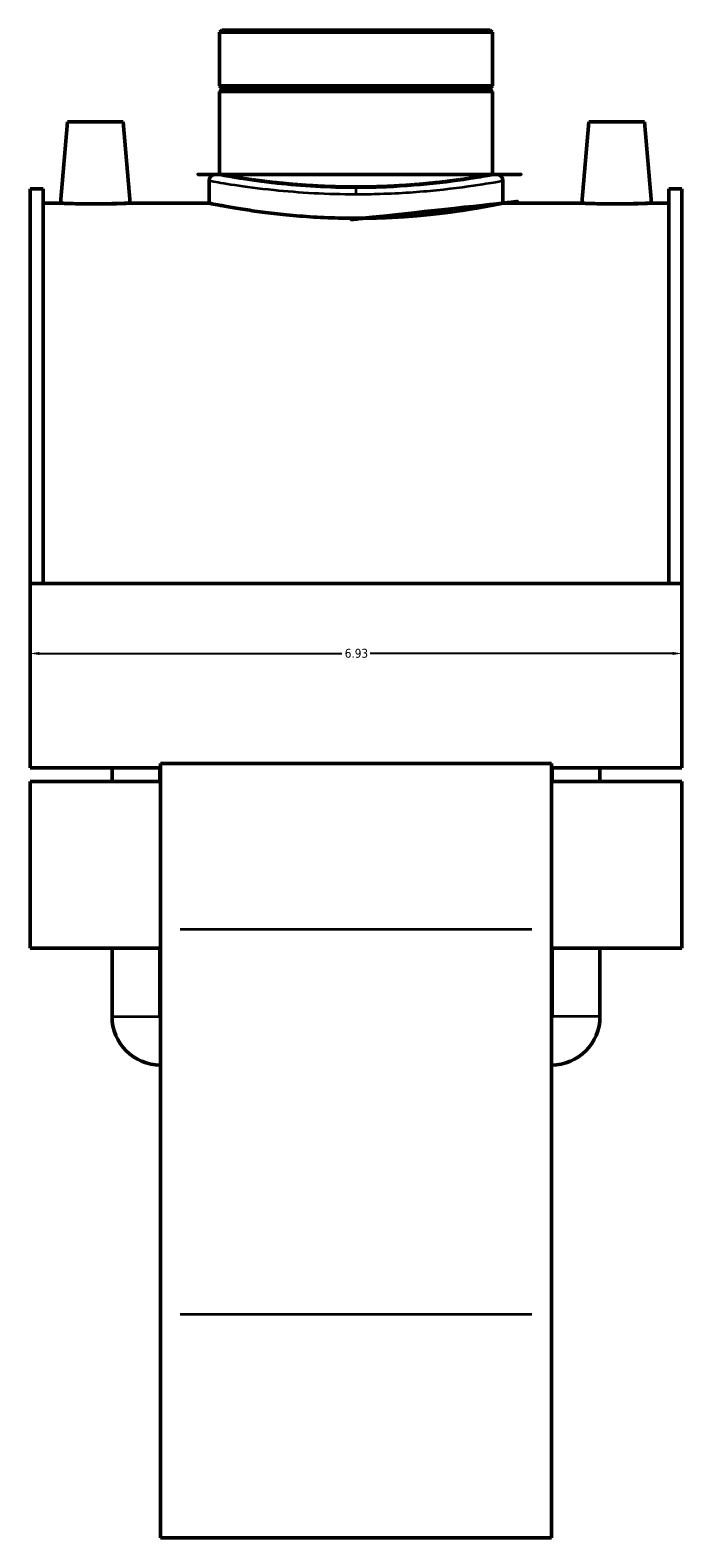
# Model space of a CAD drawing. Header units: inches. Extents: x -0.9 to 60.1, y -1.4 to 49.4.
# Tile 6 of 7: x 39.8 to 46.8, y 10.1 to 26.1. Entities that reach past the tile are written whole.
import ezdxf

# ---------------------------------------------------------------- set-up
doc = ezdxf.new("R2010")
doc.units = ezdxf.units.IN
doc.header["$MEASUREMENT"] = 0
for name, color, linetype, lineweight in [('Dimension (ANSI)', 7, 'Continuous', 25), ('Visible (ANSI)', 7, 'Continuous', 50), ('Visible Narrow (ANSI)', 7, 'Continuous', 35)]:
    doc.layers.add(name, color=color, linetype=linetype, lineweight=lineweight)
doc.styles.add('Note Text (ANSI)', font='tahoma.ttf')
doc.dimstyles.new('Default (ANSI)', dxfattribs={"dimtxt": 0.09448818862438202, "dimasz": 0.09842519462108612, "dimexe": 0.125, "dimexo": 0.0625, "dimgap": 0.03149606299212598, "dimtad": 0, "dimtih": 1, "dimtoh": 1, "dimrnd": 1e-08, "dimzin": 4, "dimdsep": 46, "dimtxsty": 'Note Text (ANSI)', "dimcen": 0.09, "dimdle": 0.3937007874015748, "dimclrd": 256, "dimclre": 256, "dimclrt": 5, "dimadec": 0, "dimazin": 1, "dimtfac": 1, "dimtofl": 0, "dimtmove": 0, "dimatfit": 3, "dimfxl": 1, "dimtolj": 1, "dimtzin": 4, "dimlwd": -1, "dimlwe": -1, "dimarcsym": 0})

# ---------------------------------------------------------------- blocks, each defined once
blk = doc.blocks.new('*D9')
at = {"layer": 'Defpoints', "color": 0, "transparency": 16777216}
for p in [(46.77112333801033, 19.47776177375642), (39.84112333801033, 19.24091803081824), (46.77112333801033, 19.24091803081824)]:
    blk.add_point(p, dxfattribs=at)
at = {"layer": 'Dimension (ANSI)', "transparency": 16777216}
for p, q in [((39.93954853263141, 19.47776177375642), (43.15491473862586, 19.47776177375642)), ((46.67269814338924, 19.47776177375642), (43.45733193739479, 19.47776177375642))]:
    blk.add_line(p, q, dxfattribs=at)
for points in [[(39.93954853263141, 19.49416597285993), (39.93954853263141, 19.4613575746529), (39.84112333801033, 19.47776177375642)], [(46.67269814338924, 19.49416597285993), (46.67269814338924, 19.4613575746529), (46.77112333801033, 19.47776177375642)]]:
    blk.add_solid(points, dxfattribs=at)
at = {"layer": 'Dimension (ANSI)', "color": 5, "transparency": 16777216, "insert": (43.18641080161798, 19.52697304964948), "char_height": 0.09448818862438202, "attachment_point": 1, "style": 'Note Text (ANSI)'}
blk.add_mtext('\\A1;6.93', dxfattribs=at)

msp = doc.modelspace()

# ---------------------------------------------------------------- linework, layer by layer
at = {"layer": 'Visible (ANSI)'}
for p, q in [((41.87857058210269, 26.10746966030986), (41.85626507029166, 26.08516414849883)), ((44.75598160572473, 26.08516414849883), (41.85626507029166, 26.08516414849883)), ((41.85626507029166, 26.08516414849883), (41.85626507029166, 25.5138213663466)), ((41.87857058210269, 26.10746966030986), (44.73367609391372, 26.10746966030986)), ((44.73367609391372, 26.10746966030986), (44.75598160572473, 26.08516414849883)), ((44.75598160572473, 26.08516414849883), (44.75598160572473, 25.5138213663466)), ((41.85626507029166, 25.5138213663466), (44.75598160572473, 25.5138213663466)), ((41.87595010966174, 25.49413632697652), (41.85626507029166, 25.5138213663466)), ((44.73629656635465, 25.49413632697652), (44.75598160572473, 25.5138213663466)), ((41.87595010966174, 25.47445128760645), (41.85626507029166, 25.45476624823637)), ((44.75598160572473, 25.45476624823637), (41.85626507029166, 25.45476624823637)), ((41.85626507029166, 25.45476624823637), (41.85626507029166, 24.57304446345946)), ((41.87595010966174, 25.49413632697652), (44.73629656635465, 25.49413632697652)), ((41.87595010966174, 25.49413632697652), (41.87595010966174, 25.47445128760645)), ((44.73629656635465, 25.47445128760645), (41.87595010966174, 25.47445128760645)), ((44.73629656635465, 25.49413632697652), (44.73629656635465, 25.47445128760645)), ((44.73629656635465, 25.47445128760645), (44.75598160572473, 25.45476624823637)), ((44.75598160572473, 25.45476624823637), (44.75598160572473, 24.57304446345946)), ((40.23884774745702, 25.13361139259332), (40.16307016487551, 24.26746966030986)), ((40.82939892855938, 25.13361139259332), (40.23884774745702, 25.13361139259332)), ((40.82939892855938, 25.13361139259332), (40.90517651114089, 24.26746966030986)), ((45.78284774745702, 25.13361139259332), (45.70707016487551, 24.26746966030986)), ((45.78284774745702, 25.13361139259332), (46.37339892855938, 25.13361139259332)), ((46.37339892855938, 25.13361139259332), (46.44917651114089, 24.26746966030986)), ((41.81165404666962, 24.57304446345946), (41.85626507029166, 24.57304446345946)), ((44.75598160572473, 24.57304446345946), (44.80059262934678, 24.57304446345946)), ((39.8411233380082, 24.42025706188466), (39.84112333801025, 20.22032445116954)), ((39.8411233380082, 24.42025706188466), (39.9797233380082, 24.42025706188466)), ((39.97972333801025, 20.22032445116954), (39.9797233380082, 24.42025706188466)), ((41.74473751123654, 24.50612792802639), (41.74473751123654, 24.26746966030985)), ((44.86750916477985, 24.50612792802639), (44.86750916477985, 24.26746966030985)), ((46.63252333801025, 20.22032445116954), (46.6325233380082, 24.42025706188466)), ((46.6325233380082, 24.42025706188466), (46.7711233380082, 24.42025706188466)), ((46.7711233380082, 24.42025706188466), (46.77112333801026, 20.22032445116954)), ((40.16307016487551, 24.26746966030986), (39.9797233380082, 24.26746966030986)), ((41.74473751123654, 24.26746966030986), (40.90517651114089, 24.26746966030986)), ((45.70707016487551, 24.26746966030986), (44.86750916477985, 24.26746966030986)), ((46.6325233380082, 24.26746966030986), (46.44917651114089, 24.26746966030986)), ((39.84112333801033, 20.22032445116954), (39.84112333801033, 18.26151161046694)), ((46.77112333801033, 20.22032445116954), (39.84112333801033, 20.22032445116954)), ((46.77112333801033, 18.26151161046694), (46.77112333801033, 20.22032445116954)), ((41.22712333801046, 18.30740163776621), (41.2271233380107, 16.5432231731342)), ((45.38512333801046, 18.3074016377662), (41.22712333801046, 18.3074016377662)), ((45.38512333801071, 16.5432231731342), (45.38512333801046, 18.3074016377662)), ((41.22712333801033, 18.26151161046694), (39.84112333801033, 18.26151161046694)), ((40.71146585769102, 18.1164173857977), (40.71146585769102, 18.26151161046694)), ((41.22075719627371, 18.1164173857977), (41.22075719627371, 18.26151161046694)), ((46.77112333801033, 18.26151161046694), (45.38512333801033, 18.26151161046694)), ((45.39148947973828, 18.1164173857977), (45.39148947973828, 18.26151161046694)), ((45.90078081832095, 18.1164173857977), (45.90078081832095, 18.26151161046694)), ((39.84112333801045, 18.1164173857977), (39.84112333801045, 16.34369176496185)), ((41.22712333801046, 18.1164173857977), (39.84112333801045, 18.1164173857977)), ((46.77112333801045, 18.1164173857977), (45.38512333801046, 18.1164173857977)), ((46.77112333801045, 16.34369176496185), (46.77112333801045, 18.1164173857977)), ((41.2271233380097, 12.44779391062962), (41.2271233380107, 16.5432231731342)), ((45.38512333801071, 16.5432231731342), (45.3851233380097, 12.44779391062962)), ((41.22712333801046, 16.34369176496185), (39.84112333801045, 16.34369176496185)), ((40.71146585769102, 15.61588304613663), (40.71146585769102, 16.34369176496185)), ((41.22075719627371, 15.61588304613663), (41.22075719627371, 16.34369176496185)), ((46.77112333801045, 16.34369176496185), (45.38512333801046, 16.34369176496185)), ((45.39148947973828, 15.61588304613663), (45.39148947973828, 16.34369176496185)), ((45.90078081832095, 15.61588304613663), (45.90078081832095, 16.34369176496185)), ((41.2271233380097, 12.44779391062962), (41.2271233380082, 10.07097359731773)), ((45.3851233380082, 10.07097359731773), (45.3851233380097, 12.44779391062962)), ((45.3851233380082, 10.07097359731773), (41.2271233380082, 10.07097359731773))]:
    msp.add_line(p, q, dxfattribs=at)
for centre, radius, start, end in [((41.81165404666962, 24.50612792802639), 0.06691653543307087, 90, 180), ((44.80059262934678, 24.50612792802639), 0.06691653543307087, 0, 90), ((41.22712333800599, 15.61588304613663), 0.5156574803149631, 180, 270), ((41.22712333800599, 15.61588304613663), 0.006366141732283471, 180, 270), ((45.38512333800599, 15.61588304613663), 0.5156574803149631, 270, 0), ((45.38512333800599, 15.61588304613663), 0.006366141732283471, 270, 0)]:
    msp.add_arc(centre, radius, start, end, dxfattribs=at)
for points, knots in [([(44.75598160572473, 24.57304446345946), (44.75598160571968, 24.57304446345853), (44.74722969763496, 24.57143138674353), (44.71043742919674, 24.56483888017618), (44.68240564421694, 24.55986367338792), (44.60835989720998, 24.5473513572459), (44.5622870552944, 24.53981515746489), (44.45589789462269, 24.52362221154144), (44.39557447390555, 24.51498148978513), (44.26707894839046, 24.49826081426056), (44.19448299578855, 24.48959163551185), (44.03634203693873, 24.47329516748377), (43.95080016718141, 24.46568459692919), (43.77225536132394, 24.45302193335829), (43.67910631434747, 24.44797196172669), (43.49166405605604, 24.44127519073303), (43.39736897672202, 24.43963337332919), (43.21487769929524, 24.43963337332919), (43.12058261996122, 24.44127519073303), (42.93314036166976, 24.44797196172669), (42.83999131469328, 24.45302193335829), (42.66144650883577, 24.46568459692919), (42.57590463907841, 24.47329516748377), (42.41776368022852, 24.48959163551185), (42.34516772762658, 24.49826081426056), (42.21667220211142, 24.51498148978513), (42.15634878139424, 24.52362221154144), (42.04995962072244, 24.53981515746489), (42.00388677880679, 24.5473513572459), (41.92984103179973, 24.55986367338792), (41.90180924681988, 24.56483888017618), (41.8650169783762, 24.57143138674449), (41.85626507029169, 24.57304446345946), (41.85626507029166, 24.57304446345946)], [5.562226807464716, 5.562226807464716, 5.56222680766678, 5.56222680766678, 6.257491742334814, 6.257491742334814, 6.952756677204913, 6.952756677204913, 7.648021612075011, 7.648021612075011, 8.343286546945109, 8.343286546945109, 9.03857831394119, 9.03857831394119, 9.73387008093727, 9.73387008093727, 10.42916184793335, 10.42916184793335, 11.12445361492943, 11.12445361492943, 11.81974538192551, 11.81974538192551, 12.51503714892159, 12.51503714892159, 13.21032891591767, 13.21032891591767, 13.90562068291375, 13.90562068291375, 14.60088561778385, 14.60088561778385, 15.29615055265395, 15.29615055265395, 15.99141548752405, 15.99141548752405, 16.68668042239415, 16.68668042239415, 16.68668042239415, 16.68668042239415]), ([(40.53412333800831, 24.2584145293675), (40.48746405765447, 24.2584145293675), (40.43771142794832, 24.25888859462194), (40.34623293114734, 24.26059981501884), (40.30450618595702, 24.26181220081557), (40.23866879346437, 24.26408586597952), (40.21015888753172, 24.26529474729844), (40.17235964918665, 24.266998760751), (40.16307016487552, 24.26746966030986), (40.16307016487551, 24.26746966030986)], [2.843657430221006, 2.843657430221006, 2.843657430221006, 2.843657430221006, 3.199201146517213, 3.199201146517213, 3.554744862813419, 3.554744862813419, 3.910115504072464, 3.910115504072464, 4.265486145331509, 4.265486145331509, 4.265486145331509, 4.265486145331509]), ([(40.90517651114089, 24.26746966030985), (40.90517651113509, 24.26746966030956), (40.89588702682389, 24.26699876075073), (40.8580877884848, 24.26529474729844), (40.82957788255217, 24.26408586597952), (40.76374049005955, 24.26181220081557), (40.72201374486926, 24.26059981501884), (40.63053524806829, 24.25888859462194), (40.58078261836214, 24.2584145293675), (40.53412333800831, 24.25841452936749)], [7.109143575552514, 7.109143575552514, 7.109143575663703, 7.109143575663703, 7.464514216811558, 7.464514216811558, 7.819884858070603, 7.819884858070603, 8.17542857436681, 8.17542857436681, 8.530972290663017, 8.530972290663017, 8.530972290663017, 8.530972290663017]), ([(43.30612333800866, 24.10620425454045), (43.20779612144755, 24.10620425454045), (43.10620218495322, 24.10819598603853), (42.90428913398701, 24.11631328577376), (42.80396790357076, 24.12243259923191), (42.6117072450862, 24.13776541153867), (42.51960938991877, 24.14697614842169), (42.34936266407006, 24.16668642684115), (42.2712168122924, 24.17716574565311), (42.1329010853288, 24.19736767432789), (42.06795957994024, 24.20780366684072), (41.95340742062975, 24.22735644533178), (41.90378900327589, 24.23645405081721), (41.82402948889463, 24.25155800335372), (41.7938249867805, 24.25756342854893), (41.75417428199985, 24.26552180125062), (41.74473751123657, 24.26746966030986), (41.74473751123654, 24.26746966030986)], [0, 0, 0, 0, 0.749253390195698, 0.749253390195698, 1.498506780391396, 1.498506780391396, 2.247760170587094, 2.247760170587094, 2.997013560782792, 2.997013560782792, 3.746221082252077, 3.746221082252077, 4.495428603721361, 4.495428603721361, 5.244636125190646, 5.244636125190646, 5.993843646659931, 5.993843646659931, 5.993843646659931, 5.993843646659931]), ([(44.86750916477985, 24.26746966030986), (44.86750916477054, 24.26746966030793), (44.85807239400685, 24.26552180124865), (44.81842168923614, 24.25756342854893), (44.78821718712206, 24.25155800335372), (44.70845767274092, 24.23645405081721), (44.65883925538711, 24.22735644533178), (44.54428709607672, 24.20780366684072), (44.47934559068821, 24.19736767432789), (44.34102986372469, 24.17716574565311), (44.26288401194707, 24.16668642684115), (44.09263728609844, 24.14697614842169), (44.00053943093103, 24.13776541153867), (43.80827877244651, 24.12243259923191), (43.70795754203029, 24.11631328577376), (43.5060444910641, 24.10819598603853), (43.40445055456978, 24.10620425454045), (43.30612333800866, 24.10620425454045)], [17.98153093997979, 17.98153093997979, 17.98153094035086, 17.98153094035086, 18.73073846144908, 18.73073846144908, 19.47994598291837, 19.47994598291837, 20.22915350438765, 20.22915350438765, 20.97836102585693, 20.97836102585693, 21.72761441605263, 21.72761441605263, 22.47686780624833, 22.47686780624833, 23.22612119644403, 23.22612119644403, 23.97537458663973, 23.97537458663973, 23.97537458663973, 23.97537458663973]), ([(46.07812333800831, 24.2584145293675), (46.03146405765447, 24.2584145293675), (45.98171142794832, 24.25888859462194), (45.89023293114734, 24.26059981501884), (45.84850618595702, 24.26181220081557), (45.78266879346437, 24.26408586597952), (45.75415888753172, 24.26529474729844), (45.71635964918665, 24.266998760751), (45.70707016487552, 24.26746966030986), (45.70707016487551, 24.26746966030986)], [0, 0, 0, 0, 0.355543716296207, 0.355543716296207, 0.711087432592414, 0.711087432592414, 1.066458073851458, 1.066458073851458, 1.421828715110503, 1.421828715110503, 1.421828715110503, 1.421828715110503]), ([(46.44917651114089, 24.26746966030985), (46.44917651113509, 24.26746966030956), (46.43988702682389, 24.26699876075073), (46.40208778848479, 24.26529474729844), (46.37357788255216, 24.26408586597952), (46.30774049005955, 24.26181220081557), (46.26601374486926, 24.26059981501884), (46.17453524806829, 24.25888859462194), (46.12478261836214, 24.2584145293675), (46.07812333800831, 24.2584145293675)], [4.265486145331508, 4.265486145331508, 4.265486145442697, 4.265486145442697, 4.620856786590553, 4.620856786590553, 4.976227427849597, 4.976227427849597, 5.331771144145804, 5.331771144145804, 5.68731486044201, 5.68731486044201, 5.68731486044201, 5.68731486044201])]:
    msp.add_open_spline(points, degree=3, knots=knots, dxfattribs=at)
at = {"layer": 'Visible Narrow (ANSI)'}
for p, q in [((43.30612333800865, 24.42774803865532), (43.30612333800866, 24.36769144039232)), ((45.1772233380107, 16.5432231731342), (41.4350233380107, 16.5432231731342)), ((40.71460096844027, 15.61588304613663), (41.21762208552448, 15.61588304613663)), ((45.89764570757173, 15.61588304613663), (45.39462459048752, 15.61588304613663)), ((45.1772233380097, 12.44779391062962), (41.4350233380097, 12.44779391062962))]:
    msp.add_line(p, q, dxfattribs=at)
for points, knots in [([(43.30612333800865, 24.42877952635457), (43.1606259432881, 24.42877952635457), (43.01516498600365, 24.43303877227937), (42.73183748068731, 24.44890275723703), (42.59448127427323, 24.460730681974), (42.31325374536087, 24.49121016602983), (42.17700319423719, 24.51074128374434), (41.96064367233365, 24.54515829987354), (41.88263946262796, 24.55967734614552), (41.822122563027, 24.57102201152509), (41.81176897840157, 24.57296705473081), (41.81176489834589, 24.57296980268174)], [11.98488745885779, 11.98488745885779, 11.98488745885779, 11.98488745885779, 13.09660939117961, 13.09660939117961, 14.24846860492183, 14.24846860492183, 15.69938073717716, 15.69938073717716, 17.19851117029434, 17.19851117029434, 17.97731656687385, 17.97731656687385, 17.97731656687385, 17.97731656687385]), ([(44.80046117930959, 24.57295591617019), (44.80047497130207, 24.57296519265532), (44.79149733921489, 24.5712894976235), (44.74147546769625, 24.56188714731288), (44.6811198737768, 24.55061942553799), (44.47997260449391, 24.51725026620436), (44.31768429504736, 24.49284097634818), (43.9527319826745, 24.45407143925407), (43.75594252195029, 24.43924172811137), (43.47049570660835, 24.43011311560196), (43.38831049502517, 24.42877952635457), (43.30612333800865, 24.42877952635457)], [29.96218750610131, 29.96218750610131, 29.96218750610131, 29.96218750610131, 30.68830178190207, 30.68830178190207, 31.97961989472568, 31.97961989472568, 33.74254080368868, 33.74254080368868, 35.32668367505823, 35.32668367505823, 35.95466237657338, 35.95466237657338, 35.95466237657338, 35.95466237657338]), ([(41.74485332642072, 24.5060538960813), (41.74485758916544, 24.50605117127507), (41.75567476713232, 24.50412251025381), (41.81890137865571, 24.49287339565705), (41.90039831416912, 24.4784766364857), (42.12644557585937, 24.44434949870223), (42.26879689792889, 24.4249828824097), (42.56261670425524, 24.39476011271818), (42.70612318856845, 24.38303180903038), (43.00213700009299, 24.36730143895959), (43.15411113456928, 24.36307806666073), (43.30612333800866, 24.36307806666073)], [-17.97731656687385, -17.97731656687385, -17.97731656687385, -17.97731656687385, -17.19851117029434, -17.19851117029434, -15.69938073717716, -15.69938073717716, -14.24846860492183, -14.24846860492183, -13.09660939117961, -13.09660939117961, -11.98488745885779, -11.98488745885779, -11.98488745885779, -11.98488745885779]), ([(43.30612333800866, 24.36307806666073), (43.39199051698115, 24.36307806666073), (43.47785566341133, 24.36440042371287), (43.77608367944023, 24.37345215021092), (43.98168460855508, 24.38815695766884), (44.36297806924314, 24.42659995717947), (44.53253301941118, 24.45080365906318), (44.74268688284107, 24.48389176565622), (44.80574496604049, 24.49506458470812), (44.85800662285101, 24.50438774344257), (44.86738623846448, 24.50604932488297), (44.8673718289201, 24.50604012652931)], [-35.95466237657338, -35.95466237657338, -35.95466237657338, -35.95466237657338, -35.32668367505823, -35.32668367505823, -33.74254080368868, -33.74254080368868, -31.97961989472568, -31.97961989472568, -30.68830178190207, -30.68830178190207, -29.96218750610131, -29.96218750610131, -29.96218750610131, -29.96218750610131])]:
    msp.add_open_spline(points, degree=3, knots=knots, dxfattribs=at)

# ---------------------------------------------------------------- dimensions: what is measured, and where the dimension line sits
at = {"layer": 'Dimension (ANSI)'}
dim = msp.add_linear_dim(base=(46.77112333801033, 19.47776177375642), p1=(39.84112333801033, 19.24091803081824), p2=(46.77112333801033, 19.24091803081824), dimstyle='Default (ANSI)', override={"dimgap": 0.03149606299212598, "dimtih": 0, "dimtoh": 0, "dimdec": 2, "dimse1": 1, "dimse2": 1, "dimtol": 0, "dimlim": 0, "dimtp": 0, "dimtm": -0, "dimtdec": 2, "dimatfit": 1}, dxfattribs=at)
dim.commit()
dim.dimension.update_dxf_attribs({"geometry": '*D9', "text_midpoint": (43.30612333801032, 19.47776177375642), "dimtype": 160})

doc.saveas('drawing.dxf')
